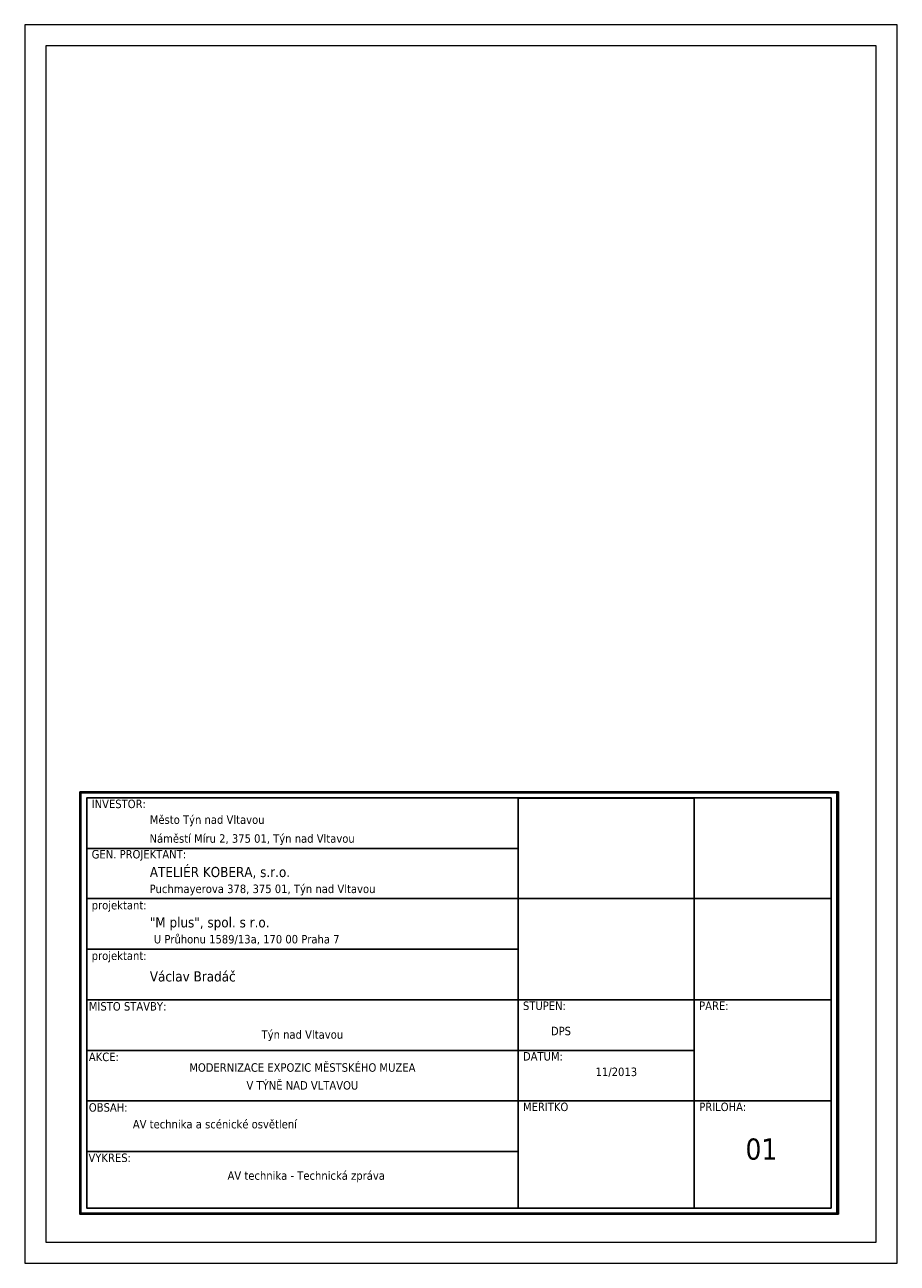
# Paper-space layout 'TZ' of a CAD drawing. Header units: millimetres. Extents: x -5 to 597, y -5 to 298.
import ezdxf

# ---------------------------------------------------------------- set-up
doc = ezdxf.new("R2010")
doc.units = ezdxf.units.MM
doc.layers.add('AVM_rámeček', color=1, linetype='Continuous')
doc.layers.add('Mplus', color=7, linetype='Continuous')
doc.styles.get("Standard").update_dxf_attribs({"font": 'arial.ttf'})

psp = doc.layouts.new('TZ')

# ---------------------------------------------------------------- linework, layer by layer
at = {"layer": 'AVM_rámeček', "linetype": 'Continuous', "lineweight": 0}
for points in [[(-4.87, -4.62), (201.08, -4.62), (201.08, 287.53), (-4.87, 287.53)], [(0.13, 0.38), (196.08, 0.38), (196.08, 282.53), (0.13, 282.53)]]:
    psp.add_lwpolyline(points, close=True, dxfattribs=at)
at = {"layer": 'Mplus', "color": 7}
for points in [[(8.1, 106.55), (187.2, 106.55), (187.2, 6.96), (8.1, 6.96)], [(9.77, 8.4), (185.47, 8.4), (185.47, 105.13), (9.77, 105.13)], [(9.77, 105.13), (111.56, 105.13), (111.56, 93.25), (9.77, 93.25)], [(153.18, 81.38), (111.56, 81.38), (111.56, 105.12), (153.18, 105.12)], [(185.47, 105.13), (153.18, 105.13), (153.18, 81.38), (185.47, 81.38)], [(9.77, 93.25), (111.56, 93.25), (111.56, 81.38), (9.77, 81.38)], [(9.77, 81.38), (111.56, 81.38), (111.56, 57.51), (9.77, 57.51)], [(9.77, 81.38), (111.56, 81.38), (111.56, 69.44), (9.77, 69.44)], [(111.56, 81.38), (153.15, 81.38), (153.15, 57.51), (111.56, 57.51)], [(185.47, 81.38), (153.15, 81.38), (153.15, 57.51), (185.47, 57.51)], [(9.77, 57.51), (111.56, 57.51), (111.56, 33.66), (9.77, 33.66)], [(9.77, 57.51), (111.56, 57.51), (111.56, 45.58), (9.77, 45.58)], [(153.17, 45.58), (111.56, 45.58), (111.56, 57.51), (153.17, 57.51)], [(185.47, 57.51), (153.17, 57.51), (153.17, 33.66), (185.47, 33.66)], [(111.56, 45.58), (153.17, 45.58), (153.17, 33.66), (111.56, 33.66)], [(111.56, 33.66), (9.76, 33.66), (9.76, 21.74), (111.56, 21.74)], [(9.77, 33.66), (111.56, 33.66), (111.56, 8.4), (9.77, 8.4)], [(111.56, 33.66), (153.17, 33.66), (153.17, 8.4), (111.56, 8.4)], [(153.17, 33.66), (185.47, 33.66), (185.47, 8.4), (153.17, 8.4)]]:
    psp.add_lwpolyline(points, close=True, dxfattribs=at)
at = {"layer": 'Mplus', "color": 7, "lineweight": 30}
psp.add_lwpolyline([(186.9, 106.32), (8.33, 106.32), (8.33, 7.2), (186.9, 7.2)], close=True, dxfattribs=at)

# ---------------------------------------------------------------- texts
at = {"layer": 'Mplus', "color": 7}
for s, insert, char_height, width, attachment_point in [('{\\fTahoma|b0|i0|c0|p34;INVESTOR:}', (10.93, 104.74), 2, 18.8215, 1), ('{\\fTahoma|b0|i0|c238|p34;\\C256;Město Týn nad Vltavou }', (24.65, 101.02), 2, 83.2726, 1), ('{\\fTahoma|b0|i0|c238|p34;Náměstí Míru 2, 375 01, Týn nad Vltavou}', (24.59, 96.57), 2, 83.0059, 1), ('{\\fTahoma|b0|i0|c0|p34;GEN. PROJEKTANT:}', (10.93, 92.86), 2, 28.3127, 1), ('{\\fTahoma|b0|i0|c238|p34;ATELIÉR KOBERA, s.r.o.}', (24.65, 88.87), 2.4, 57.7527, 1), ('{\\fTahoma|b0|i0|c238|p34;Puchmayerova 378, 375 01, Týn nad Vltavou}', (24.59, 84.7), 2, 83.0059, 1), ('{\\fTahoma|b0|i0|c0|p34;projektant:}', (10.93, 80.85), 2, 60.3472, 1), ('{\\fTahoma|b0|i0|c0|p34;"M plus", spol. s r.o.}', (24.65, 77), 2.4, 57.7527, 1), ('\\A1;{\\fTahoma|b0|i0|c238|p34;U Průhonu 1589/13a\\fTahoma|b0|i0|c0|p34;, 170 00 Praha 7}', (25.6, 72.82), 2, 83.0059, 1), ('{\\fTahoma|b0|i0|c0|p34;projektant:}', (10.93, 68.92), 2, 60.3472, 1), ('{\\fTahoma|b0|i0|c0|p34;Václav Bradá\\fTahoma|b0|i0|c238|p34;č}', (24.65, 64.24), 2.4, 57.7527, 1), ('{\\fTahoma|b0|i0|c0|p34;M\\fTahoma|b0|i0|c238|p34;Í\\fTahoma|b0|i0|c0|p34;STO STAVBY:}', (10.26, 56.98), 2, 60.3472, 1), ('{\\fTahoma|b0|i0|c0|p34;STUPE\\fTahoma|b0|i0|c238|p34;Ň\\fTahoma|b0|i0|c0|p34;:}', (112.73, 57.12), 2, 60.3472, 1), ('{\\fTahoma|b0|i0|c0|p34;PAR\\fTahoma|b0|i0|c238|p34;É\\fTahoma|b0|i0|c0|p34;:}', (154.32, 57.12), 2, 28.3127, 1), ('{\\fTahoma|b0|i0|c238|p34;\\C256;Týn nad Vltavou }', (60.66, 50.34), 2, 101.7951, 2), ('{\\fTahoma|b0|i0|c238|p34;DPS}', (119.33, 51.16), 2, 25.163, 1), ('{\\fTahoma|b0|i0|c0|p34;AKCE:}', (10.26, 45.06), 2, 38.5664, 1), ('{\\fTahoma|b0|i0|c0|p34;DATUM:}', (112.73, 45.19), 2, 60.3472, 1), ('{\\fTahoma|b0|i0|c238|p34;\\C256;MODERNIZACE EXPOZIC MĚSTSKÉHO MUZEA }', (60.66, 42.55), 2, 101.7951, 2), ('{\\fTahoma|b0|i0|c238|p34;11/2013}', (129.88, 41.53), 2, 28.3127, 1), ('{\\fTahoma|b0|i0|c238|p34;\\C256;V TÝNĚ NAD VLTAVOU  }', (60.66, 38.33), 2, 101.7951, 2), ('{\\fTahoma|b0|i0|c0|p34;OBSAH:}', (10.26, 33.13), 2, 38.5664, 1), ('{\\fTahoma|b0|i0|c0|p34;M\\fTahoma|b0|i0|c238|p34;ĚŘÍ\\fTahoma|b0|i0|c0|p34;TKO}', (112.73, 33.27), 2, 28.3127, 1), ('{\\fTahoma|b0|i0|c0|p34;P\\fTahoma|b0|i0|c238|p34;ŘÍ\\fTahoma|b0|i0|c0|p34;LOHA:}', (154.34, 33.27), 2, 28.3127, 1), ('{\\fTahoma|b0|i0|c238|p34;\\C256;AV technika a scénické osvětlení}', (20.64, 29.19), 2, 60.3472, 1), ('{\\fTahoma|b0|i0|c238|p34;01}', (165.26, 24.81), 5, 28.3127, 1), ('{\\fTahoma|b0|i0|c0|p34;V\\fTahoma|b0|i0|c238|p34;Ý\\fTahoma|b0|i0|c0|p34;KRES:}', (10.17, 21.26), 2, 38.5664, 1), ('{\\fTahoma|b0|i0|c238|p34;AV technika - Technická zpráva}', (61.57, 17.06), 2, 60.3472, 2)]:
    psp.add_mtext(s, dxfattribs=dict(at, insert=insert, char_height=char_height, width=width, attachment_point=attachment_point))

doc.saveas('drawing.dxf')
